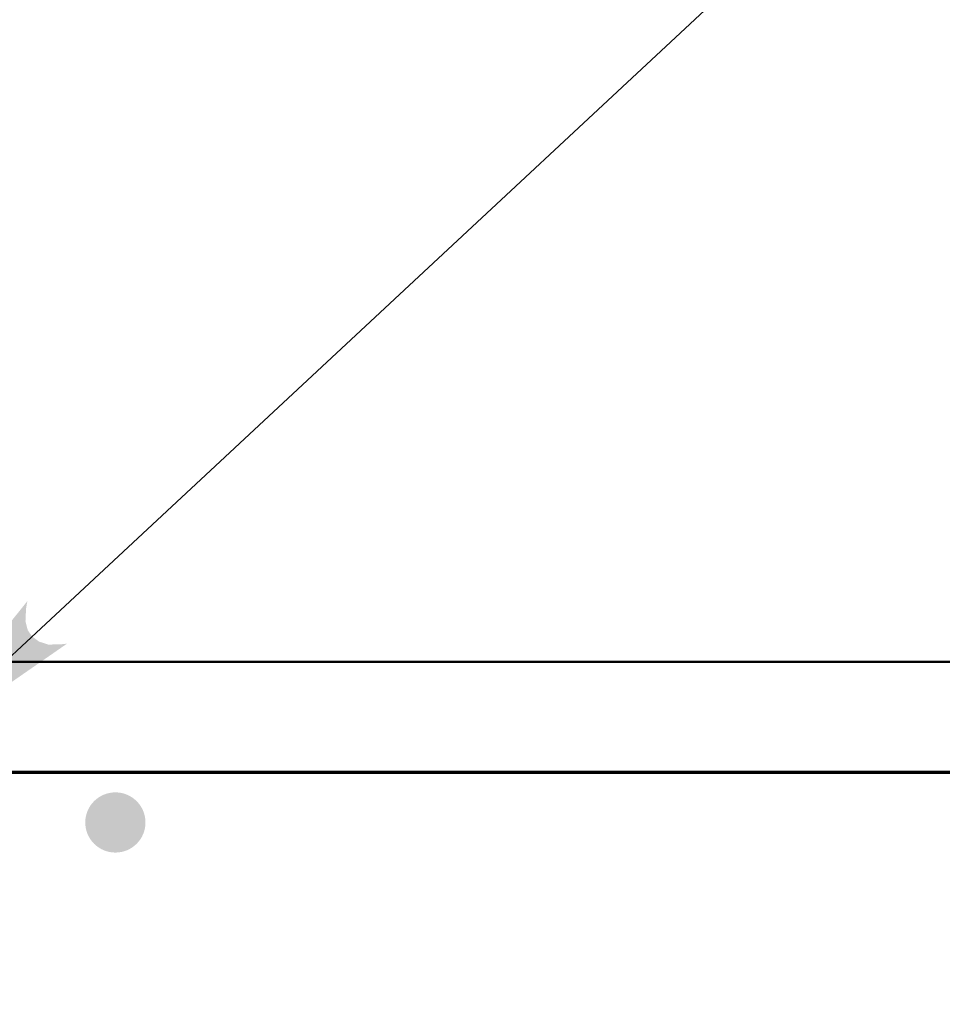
# Model space of a CAD drawing. Extents: x -312 to 328, y -156 to 292.
# Tile 19 of 89: x -228 to -216, y 213 to 225. Entities that reach past the tile are written whole.
import ezdxf

# ---------------------------------------------------------------- set-up
doc = ezdxf.new("R2010")
doc.units = 0
doc.header["$MEASUREMENT"] = 0
for name, color, linetype, lineweight in [('Level 1', 253, 'Continuous', 18), ('S-Anno-Text', 53, 'Continuous', 25), ('S-Sect-Conc', 6, 'Continuous', 50), ('S-Sect-Rbar', 7, 'Continuous', 70)]:
    doc.layers.add(name, color=color, linetype=linetype, lineweight=lineweight)

msp = doc.modelspace()

# ---------------------------------------------------------------- hatches: boundary and pattern name
at = {"layer": 'S-Anno-Text', "extrusion": (0, 0, -1)}
msp.add_hatch(color=256, dxfattribs=at).paths.add_polyline_path([(229.0641, 215.91574), (226.98667, 217.35628), (227.07047, 217.34658), (227.22194, 217.34484), (227.33533, 217.38145), (227.42214, 217.44533), (227.47596, 217.52361), (227.50469, 217.63369), (227.49778, 217.78766), (227.48156, 217.88469)], flags=16)
at = {"layer": 'S-Sect-Rbar'}
msp.add_hatch(color=256, dxfattribs=at).paths.add_polyline_path([(-226.38535, 215.50374, 1), (-226.38535, 214.75374, 1)], flags=16)

# ---------------------------------------------------------------- linework, layer by layer
at = {"layer": 'Level 1', "color": 214, "linetype": 'Continuous', "lineweight": 25}
msp.add_3dface([(-311.9741, -156.26001), (328.0259, -156.26001), (328.0259, 291.73999), (-311.9741, 291.73999)], dxfattribs=at)
msp.add_3dface([(-311.9741, -156.26001), (328.0259, -156.26001), (328.0259, 291.73999), (-311.9741, 291.73999)], dxfattribs=at)
msp.add_3dface([(-311.9741, -156.26001), (328.0259, -156.26001), (328.0259, 291.73999), (-311.9741, 291.73999)], dxfattribs=at)
at = {"layer": 'S-Anno-Text', "flags": 128}
msp.add_lwpolyline([(-206.94685, 230.80812), (-213.07822, 230.80812), (-229.0641, 215.91574)], dxfattribs=at)
at = {"layer": 'S-Sect-Conc'}
msp.add_line((-229.38535, 217.12874), (-205.38535, 217.12874), dxfattribs=at)
at = {"layer": 'S-Sect-Rbar'}
msp.add_line((-228.14022, 215.75374), (-206.87097, 215.75374), dxfattribs=at)

doc.saveas('drawing.dxf')
